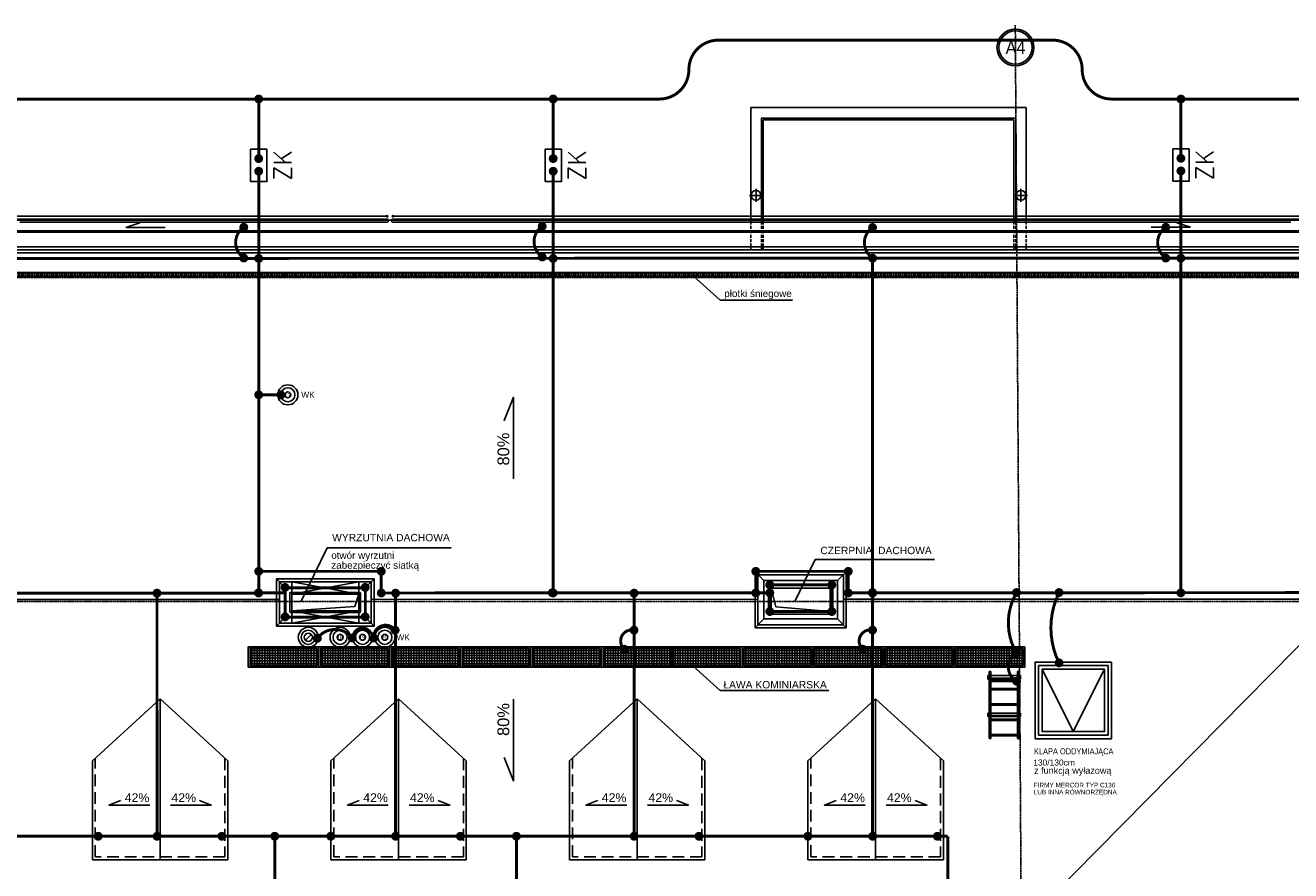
# Model space of a CAD drawing. Header units: inches. Extents: x -145354 to -97635, y 38777 to 78670.
# Tile 198 of 231: x -141200 to -139052, y 77235 to 78670. Entities that reach past the tile are written whole.
import ezdxf
from ezdxf.enums import TextEntityAlignment as Align

# ---------------------------------------------------------------- set-up
doc = ezdxf.new("R2010")
doc.units = ezdxf.units.IN
doc.header["$MEASUREMENT"] = 0
for name, pattern in [('CENTER', [2, 1.25, -0.25, 0.25, -0.25]), ('CONTINUA', [0]), ('DASHED', [0.75, 0.5, -0.25]), ('DASHED2', [0.375, 0.25, -0.125]), ('HIDDEN', [0.375, 0.25, -0.125])]:
    doc.linetypes.add(name, pattern=pattern)
doc.layers.get('0').update_dxf_attribs({"color": 101})
for name, color, linetype in [('CIENKA', 8, 'CONTINUA'), ('E35', 6, 'Continuous'), ('E50', 3, 'Continuous'), ('Ins-kan', 54, 'Continuous'), ('Ins-went', 141, 'Continuous'), ('Ins-went-opis', 141, 'Continuous'), ('Ins-wod', 152, 'Continuous'), ('Ins-wod-opis', 155, 'Continuous'), ('L_CIENKA', 8, 'Continuous'), ('Opis-spadki', 61, 'Continuous'), ('Os-osie glowne', 8, 'CENTER'), ('Os-osie-opis', 8, 'Continuous'), ('piony_K_nr', 240, 'Continuous'), ('Rynny', 134, 'Continuous'), ('Sc-metal', 141, 'Continuous'), ('Sch-opis', 51, 'Continuous'), ('W-idok', 9, 'Continuous')]:
    doc.layers.add(name, color=color, linetype=linetype)
doc.styles.add('arial', font='ARIAL.TTF', dxfattribs={"width": 0.75})
doc.styles.add('dwg_opis duży', font='ARIAL.TTF', dxfattribs={"width": 0.9})
doc.styles.add('ROMANS', font='romans', dxfattribs={"width": 0.85})
doc.styles.add('TYTUL2', font='ARIAL.TTF')
doc.dimstyles.new('CHMIELNA', dxfattribs={"dimscale": 3.5, "dimtxt": 4, "dimasz": 1.5, "dimexe": 3, "dimexo": 0, "dimgap": 1, "dimtad": 1, "dimdec": 1, "dimrnd": 0.5, "dimzin": 12, "dimdsep": 46, "dimtxsty": 'ROMANS', "dimblk": 'DIMTICK', "dimcen": 0.09, "dimse1": 1, "dimse2": 1, "dimclrd": 143, "dimclrt": 53, "dimadec": 0, "dimazin": 0, "dimtfac": 1, "dimtdec": 1, "dimtix": 1, "dimtmove": 2, "dimatfit": 2, "dimldrblk": 'ARCHTICK', "dimfxl": 0, "dimtolj": 1, "dimtzin": 0, "dimarcsym": 0})

# ---------------------------------------------------------------- blocks, each defined once
blk = doc.blocks.new('rura spustowa')
for p, q in [((11.2, 0), (-11.2, 0)), ((0, 11.2), (0, -11.2))]:
    blk.add_line(p, q)
blk.add_circle((0, 0), 8.25)
blk = doc.blocks.new('drr')
at = {"layer": 'L_CIENKA'}
for p, q in [((-1.5, -111.6), (-1.5, 0)), ((1.5, -111.6), (1.5, 0)), ((46.5, -111.6), (46.5, 0)), ((49.5, -111.6), (49.5, 0)), ((-3.6, -10.2), (-3.6, -5.6)), ((-3.6, -5.6), (-1.5, -5.6)), ((-3.6, -10.2), (-3.6, -11.7)), ((-3.6, -10.2), (-1.5, -10.2)), ((-3.6, -11.7), (-1.5, -11.7)), ((1.5, -5.6), (46.5, -5.6)), ((1.5, -10.2), (46.5, -10.2)), ((1.5, -11.7), (46.5, -11.7)), ((1.5, -14), (46.5, -14)), ((1.5, -16), (46.5, -16)), ((51.6, -5.6), (49.5, -5.6)), ((51.6, -10.2), (49.5, -10.2)), ((51.6, -11.7), (49.5, -11.7)), ((51.6, -10.2), (51.6, -5.6)), ((51.6, -10.2), (51.6, -11.7)), ((1.5, -27.8), (46.5, -27.8)), ((1.5, -29.8), (46.5, -29.8)), ((1.5, -53.8), (46.5, -53.8)), ((1.5, -53.8), (46.5, -53.8)), ((1.5, -55.8), (46.5, -55.8)), ((1.5, -55.8), (46.5, -55.8)), ((-3.6, -69.4), (-1.5, -69.4)), ((-3.6, -73.9), (-3.6, -69.4)), ((-3.6, -73.9), (-1.5, -73.9)), ((-3.6, -73.9), (-3.6, -75.5)), ((-3.6, -75.5), (-1.5, -75.5)), ((1.5, -69.4), (46.5, -69.4)), ((1.5, -73.9), (46.5, -73.9)), ((1.5, -75.5), (46.5, -75.5)), ((1.5, -79.9), (46.5, -79.9)), ((1.5, -81.9), (46.5, -81.9)), ((51.6, -69.4), (49.5, -69.4)), ((51.6, -73.9), (49.5, -73.9)), ((51.6, -75.5), (49.5, -75.5)), ((51.6, -73.9), (51.6, -69.4)), ((51.6, -73.9), (51.6, -75.5)), ((1.5, -106), (46.5, -106)), ((1.5, -108), (46.5, -108))]:
    blk.add_line(p, q, dxfattribs=at)
for centre, start, end in [((0, 0), 0, 180), ((48, 0), 0, 180), ((0, -111.6), 180, 0), ((48, -111.6), 180, 0)]:
    blk.add_arc(centre, 1.5, start, end, dxfattribs=at)
blk = doc.blocks.new('spadek_rynna')
at = {"layer": 'Ins-wod-opis'}
for p, q in [((0, 66.6), (0, 0)), ((0, 0), (7.8, 23.3))]:
    blk.add_line(p, q, dxfattribs=at)
blk = doc.blocks.new('DIMTICK')
for p, q in [((-1, 0), (1, 0)), ((0, 1), (0, -1))]:
    blk.add_line(p, q)
at = {"const_width": 0.141}
blk.add_lwpolyline([(0.71, 0.71), (-0.71, -0.71)], dxfattribs=at)
blk = doc.blocks.new('płotek')
at = {"layer": 'CIENKA'}
h = blk.add_hatch(dxfattribs=at)
h.set_pattern_fill('LINE', color=256, angle=90, style=0)
h.set_pattern_definition([(90, (-76858.9865, 40023.877), (-3.175, 2e-16), [])])
h.paths.add_polyline_path([(120, -1), (0, -1), (0, -7), (120, -7)])
for p, q in [((120, 0), (0, 0)), ((0, 0), (0, -7)), ((120, -7), (120, 0)), ((120, -1), (0, -1)), ((0, -7), (120, -7)), ((0, -7), (0, -10)), ((20, -7), (20, -10)), ((40, -7), (40, -10)), ((60, -7), (60, -10)), ((80, -7), (80, -10)), ((100, -7), (100, -10)), ((120, -7), (120, -10))]:
    blk.add_line(p, q, dxfattribs=at)
blk = doc.blocks.new('rura went')
at = {"layer": 'Ins-went'}
blk.add_circle((75787.8, -38957.3), 7, dxfattribs=at)
at = {"layer": 'Sc-metal'}
blk.add_line((75792.8, -38952.4), (75782.9, -38962.3), dxfattribs=at)
blk = doc.blocks.new('SPADKI')
at = {"ltscale": 25}
blk.add_lwpolyline([(0, 0), (0, -70), (-8, -50), (-8, -50)], dxfattribs=at)
at = {"ltscale": 25, "style": 'ROMANS', "width": 0.7}
blk.add_attdef('SP%', text='', height=18, rotation=90, dxfattribs=at).set_placement((-4.9, -24), align=Align.CENTER)
blk = doc.blocks.new('_opis_osi_liczbowy')
blk.add_hatch(color=256).paths.add_polyline_path([(32, 32), (32, 28.8, -1), (32, -28.8), (32, -32, 1)])
for radius in [32, 28.8]:
    blk.add_circle((32, 0), radius)
at = {"style": 'dwg_opis duży', "width": 0.9}
blk.add_attdef('AXNAMEH', text='', height=22.4, rotation=90, dxfattribs=at).set_placement((32, 0), align=Align.MIDDLE_CENTER)

msp = doc.modelspace()

# ---------------------------------------------------------------- hatches: boundary and pattern name
at = {"layer": 'L_CIENKA'}
h = msp.add_hatch(dxfattribs=at)
h.set_pattern_fill('ANSI37', color=256, scale=35, angle=225, style=0)
h.set_pattern_definition([(90, (-31589.2865, -12174.7846), (4.375, 9e-16), []), (360, (-31589.2865, -12174.7846), (9e-16, -4.375), [])])
h.paths.add_polyline_path([(-140818.77, 77583.42), (-140818.77, 77612.42), (-140704.77, 77612.42), (-140704.77, 77583.42), (-140728.77, 77583.42)])
h = msp.add_hatch(dxfattribs=at)
h.set_pattern_fill('ANSI37', color=256, scale=35, angle=225, style=0)
h.set_pattern_definition([(90, (-31469.2865, -12174.7846), (4.375, 9e-16), []), (360, (-31469.2865, -12174.7846), (9e-16, -4.375), [])])
h.paths.add_polyline_path([(-140698.77, 77583.42), (-140698.77, 77612.42), (-140584.77, 77612.42), (-140584.77, 77583.42), (-140608.77, 77583.42)])
h = msp.add_hatch(dxfattribs=at)
h.set_pattern_fill('ANSI37', color=256, scale=35, angle=225, style=0)
h.set_pattern_definition([(90, (-31349.2865, -12174.7846), (4.375, 9e-16), []), (360, (-31349.2865, -12174.7846), (9e-16, -4.375), [])])
h.paths.add_polyline_path([(-140578.77, 77583.42), (-140578.77, 77612.42), (-140464.77, 77612.42), (-140464.77, 77583.42), (-140488.77, 77583.42)])
h = msp.add_hatch(dxfattribs=at)
h.set_pattern_fill('ANSI37', color=256, scale=35, angle=225, style=0)
h.set_pattern_definition([(90, (-31229.2865, -12174.7846), (4.375, 9e-16), []), (360, (-31229.2865, -12174.7846), (9e-16, -4.375), [])])
h.paths.add_polyline_path([(-140458.77, 77583.42), (-140458.77, 77612.42), (-140344.77, 77612.42), (-140344.77, 77583.42), (-140368.77, 77583.42)])
h = msp.add_hatch(dxfattribs=at)
h.set_pattern_fill('ANSI37', color=256, scale=35, angle=225, style=0)
h.set_pattern_definition([(90, (-31109.2865, -12174.7846), (4.375, 9e-16), []), (360, (-31109.2865, -12174.7846), (9e-16, -4.375), [])])
h.paths.add_polyline_path([(-140338.77, 77583.42), (-140338.77, 77612.42), (-140224.77, 77612.42), (-140224.77, 77583.42), (-140248.77, 77583.42)])
h = msp.add_hatch(dxfattribs=at)
h.set_pattern_fill('ANSI37', color=256, scale=35, angle=225, style=0)
h.set_pattern_definition([(90, (-30989.2865, -12174.7846), (4.375, 9e-16), []), (360, (-30989.2865, -12174.7846), (9e-16, -4.375), [])])
h.paths.add_polyline_path([(-140218.77, 77583.42), (-140218.77, 77612.42), (-140104.77, 77612.42), (-140104.77, 77583.42), (-140128.77, 77583.42)])
h = msp.add_hatch(dxfattribs=at)
h.set_pattern_fill('ANSI37', color=256, scale=35, angle=225, style=0)
h.set_pattern_definition([(90, (-30870.7865, -12174.7846), (4.375, 9e-16), []), (360, (-30870.7865, -12174.7846), (9e-16, -4.375), [])])
h.paths.add_polyline_path([(-140100.27, 77583.42), (-140100.27, 77612.42), (-139986.27, 77612.42), (-139986.27, 77583.42), (-140010.27, 77583.42)])
h = msp.add_hatch(dxfattribs=at)
h.set_pattern_fill('ANSI37', color=256, scale=35, angle=225, style=0)
h.set_pattern_definition([(90, (-30750.7865, -12174.7846), (4.375, 9e-16), []), (360, (-30750.7865, -12174.7846), (9e-16, -4.375), [])])
h.paths.add_polyline_path([(-139980.27, 77583.42), (-139980.27, 77612.42), (-139866.27, 77612.42), (-139866.27, 77583.42), (-139890.27, 77583.42)])
h = msp.add_hatch(dxfattribs=at)
h.set_pattern_fill('ANSI37', color=256, scale=35, angle=225, style=0)
h.set_pattern_definition([(90, (-30630.7865, -12174.7846), (4.375, 9e-16), []), (360, (-30630.7865, -12174.7846), (9e-16, -4.375), [])])
h.paths.add_polyline_path([(-139860.27, 77583.42), (-139860.27, 77612.42), (-139746.27, 77612.42), (-139746.27, 77583.42), (-139770.27, 77583.42)])
h = msp.add_hatch(dxfattribs=at)
h.set_pattern_fill('ANSI37', color=256, scale=35, angle=225, style=0)
h.set_pattern_definition([(90, (-30510.7865, -12174.7846), (4.375, 9e-16), []), (360, (-30510.7865, -12174.7846), (9e-16, -4.375), [])])
h.paths.add_polyline_path([(-139740.27, 77583.42), (-139740.27, 77612.42), (-139626.27, 77612.42), (-139626.27, 77583.42), (-139650.27, 77583.42)])
h = msp.add_hatch(dxfattribs=at)
h.set_pattern_fill('ANSI37', color=256, scale=35, angle=225, style=0)
h.set_pattern_definition([(90, (-30390.7865, -12174.7846), (4.375, 9e-16), []), (360, (-30390.7865, -12174.7846), (9e-16, -4.375), [])])
h.paths.add_polyline_path([(-139620.27, 77583.42), (-139620.27, 77612.42), (-139506.27, 77612.42), (-139506.27, 77583.42), (-139530.27, 77583.42)])

# ---------------------------------------------------------------- linework, layer by layer
at = {"layer": 'E35'}
for p, q in [((-142819.88, 78346.29), (-140586.08, 78346.29)), ((-142819.88, 78341.29), (-140586.08, 78341.29)), ((-141209.71, 78336.29), (-140586.08, 78336.29)), ((-140576.08, 78346.29), (-138342.57, 78346.29)), ((-140576.08, 78341.29), (-138342.57, 78341.29)), ((-140576.08, 78336.29), (-139051.78, 78336.29))]:
    msp.add_line(p, q, dxfattribs=at)
for points in [[(-140817.87, 78405.13), (-140790.15, 78405.13), (-140790.15, 78459.95), (-140817.87, 78459.95)], [(-140317.87, 78405.1), (-140290.15, 78405.1), (-140290.15, 78459.92), (-140317.87, 78459.92)], [(-139252.07, 78405.66), (-139224.34, 78405.66), (-139224.34, 78460.48), (-139252.07, 78460.48)]]:
    msp.add_lwpolyline(points, close=True, dxfattribs=at)
for points, const_width in [([(-140806.45, 78441.76, -1), (-140801.65, 78446.56, -1)], 6.79), ([(-140306.45, 78441.73, -1), (-140301.65, 78446.53, -1)], 6.79), ([(-139240.64, 78442.29, -1), (-139235.85, 78447.09, -1)], 6.79), ([(-140806.41, 78420.34, -1), (-140801.61, 78425.14, -1)], 6.79), ([(-140306.41, 78420.31, -1), (-140301.61, 78425.11, -1)], 6.79), ([(-139240.6, 78420.87, -1), (-139235.81, 78425.67, -1)], 6.79), ([(-140587.33, 78346.29, 1), (-140584.83, 78346.29, 1)], 2.5), ([(-140577.33, 78346.29, 1), (-140574.83, 78346.29, 1)], 2.5)]:
    msp.add_lwpolyline(points, format="xyb", close=True, dxfattribs=dict(at, const_width=const_width))
for centre, start, end in [((-140586.08, 78338.79), 270, 90), ((-140576.08, 78338.79), 90, 270)]:
    msp.add_arc(centre, 2.5, start, end, dxfattribs=at)
at = {"layer": 'E50', "linetype": 'HIDDEN', "ltscale": 100, "const_width": 5}
msp.add_lwpolyline([(-143011.89, 78545.29), (-140123.61, 78545.29, 0.4142136), (-140073.61, 78595.29), (-140073.61, 78595.29, -0.4142136), (-140023.61, 78645.29), (-139455.81, 78645.29, -0.4142136), (-139405.81, 78595.29), (-139405.81, 78595.29, 0.4142136), (-139355.81, 78545.29), (-138228.81, 78545.29, -0.4142136), (-138178.81, 78495.29), (-138178.81, 74625.14, -0.4142136), (-138228.81, 74575.14), (-139693.78, 74575.14, -0.4142136), (-139743.78, 74625.14), (-139743.78, 76763.47)], format="xyb", dxfattribs=at)
at = {"layer": 'E50', "const_width": 7.5}
for points in [[(-140804.01, 78549.19, -1), (-140804.01, 78541.69, -1)], [(-140304.01, 78549.16, -1), (-140304.01, 78541.66, -1)], [(-139238.21, 78549.04, -1), (-139238.21, 78541.54, -1)], [(-140804.05, 78447.91, -1), (-140804.05, 78440.41, -1)], [(-140304.05, 78447.88, -1), (-140304.05, 78440.38, -1)], [(-139238.24, 78448.44, -1), (-139238.24, 78440.94, -1)], [(-140804.01, 78426.49, -1), (-140804.01, 78418.99, -1)], [(-140304.01, 78426.46, -1), (-140304.01, 78418.96, -1)], [(-139238.21, 78427.02, -1), (-139238.21, 78419.52, -1)], [(-140326.39, 78329.25, 1), (-140318.89, 78329.25, 1)], [(-140833.11, 78327.61, 1), (-140825.61, 78327.61, 1)], [(-139765.54, 78327.23, 1), (-139758.04, 78327.23, 1)], [(-139267.61, 78327.5, 1), (-139260.11, 78327.5, 1)], [(-140833.11, 78275.36, 1), (-140825.61, 78275.36, 1)], [(-140804.01, 78278.3, 1), (-140804.01, 78270.8, 1)], [(-140326.39, 78277, 1), (-140318.89, 78277, 1)], [(-140304.01, 78278.27, 1), (-140304.01, 78270.77, 1)], [(-139761.79, 78278.73, 1), (-139761.79, 78271.23, 1)], [(-139765.54, 78274.98, 1), (-139758.04, 78274.98, 1)], [(-139267.61, 78275.25, 1), (-139260.11, 78275.25, 1)], [(-139238.21, 78278.83, 1), (-139238.21, 78271.33, 1)], [(-140807.77, 78043.11, -1), (-140800.27, 78043.11, -1)], [(-140770.28, 78043.11, -1), (-140762.78, 78043.11, -1)], [(-140804.04, 77747.11, 1), (-140804.04, 77739.61, 1)], [(-140595.89, 77747.11, 1), (-140595.89, 77739.61, 1)], [(-139959.99, 77747.11, 1), (-139959.99, 77739.61, 1)], [(-139802.95, 77747.11, 1), (-139802.95, 77739.61, 1)], [(-140976.71, 77710.07, 1), (-140976.71, 77702.57, 1)], [(-140808.01, 77706.96, -1), (-140800.51, 77706.96, -1)], [(-140804.05, 77710.3, 1), (-140804.05, 77702.8, 1)], [(-140762.96, 77716.1, -1), (-140755.46, 77716.1, -1)], [(-140626.96, 77716.1, -1), (-140619.46, 77716.1, -1)], [(-140595.89, 77710.37, 1), (-140595.89, 77702.87, 1)], [(-140571.58, 77710.07, 1), (-140571.58, 77702.57, 1)], [(-140309.3, 77706.96, -1), (-140301.8, 77706.96, -1)], [(-140304.05, 77710.49, 1), (-140304.05, 77702.99, 1)], [(-140166.71, 77710.07, 1), (-140166.71, 77702.57, 1)], [(-139959.99, 77710.37, 1), (-139959.99, 77702.87, 1)], [(-139830.91, 77724.05, 1), (-139830.91, 77716.55, 1)], [(-139802.95, 77710.37, 1), (-139802.95, 77702.87, 1)], [(-139761.83, 77711.18, 1), (-139761.83, 77703.68, 1)], [(-139761.71, 77710.07, 1), (-139761.71, 77702.57, 1)], [(-139521.13, 77707.39, -1), (-139513.63, 77707.39, -1)], [(-139448.88, 77707.39, -1), (-139441.38, 77707.39, -1)], [(-139238.24, 77710.57, 1), (-139238.24, 77703.07, 1)], [(-140762.96, 77666.1, -1), (-140755.46, 77666.1, -1)], [(-140626.96, 77666.1, -1), (-140619.46, 77666.1, -1)], [(-139830.91, 77678.89, 1), (-139830.91, 77671.39, 1)], [(-140572.34, 77647.19, 1), (-140572.34, 77639.69, 1)], [(-140166.7, 77647.32, 1), (-140166.7, 77639.82, 1)], [(-139761.7, 77647.38, 1), (-139761.7, 77639.88, 1)], [(-140700.67, 77629.74, 1), (-140708.17, 77629.74, 1)], [(-140645.18, 77634.01, -1), (-140645.18, 77626.51, -1)], [(-140612.51, 77630.3, -1), (-140605.01, 77630.3, -1)], [(-140187.19, 77611.13, -1), (-140179.69, 77611.13, -1)], [(-139782.19, 77611.19, -1), (-139774.69, 77611.19, -1)], [(-139521.07, 77604.65, -1), (-139513.57, 77604.65, -1)], [(-139448.83, 77587.97, -1), (-139441.33, 77587.97, -1)], [(-139521.02, 77556.8, -1), (-139513.52, 77556.8, -1)], [(-141076.57, 77297.33, 1), (-141076.57, 77289.83, 1)], [(-140976.64, 77297.33, 1), (-140976.64, 77289.83, 1)], [(-140866.64, 77297.33, 1), (-140866.64, 77289.83, 1)], [(-140776.79, 77297.33, 1), (-140776.79, 77289.83, 1)], [(-140681.64, 77297.33, 1), (-140681.64, 77289.83, 1)], [(-140571.64, 77297.33, 1), (-140571.64, 77289.83, 1)], [(-140461.64, 77297.33, 1), (-140461.64, 77289.83, 1)], [(-140366.49, 77297.33, 1), (-140366.49, 77289.83, 1)], [(-140166.64, 77297.33, 1), (-140166.64, 77289.83, 1)], [(-140056.64, 77297.33, 1), (-140056.64, 77289.83, 1)], [(-139871.64, 77297.33, 1), (-139871.64, 77289.83, 1)], [(-139761.64, 77297.33, 1), (-139761.64, 77289.83, 1)], [(-139651.64, 77297.33, 1), (-139651.64, 77289.83, 1)]]:
    msp.add_lwpolyline(points, format="xyb", close=True, dxfattribs=at)
at = {"layer": 'E50', "linetype": 'HIDDEN', "ltscale": 100, "const_width": 5}
for points in [[(-140804.01, 78545.29), (-140804.01, 78444.16)], [(-140304.01, 78545.29), (-140304.01, 78444.13)], [(-139238.21, 78545.29), (-139238.21, 78444.69)]]:
    msp.add_lwpolyline(points, dxfattribs=at)
at = {"layer": 'E50', "linetype": 'Continuous', "const_width": 5}
for points in [[(-140804.01, 78277.48), (-140804.01, 78424.5)], [(-140304.01, 78277.45), (-140304.01, 78424.46)], [(-139238.21, 78278.02), (-139238.21, 78425.03)], [(-140766.53, 78043.11), (-140804.02, 78043.11)], [(-140759, 77715.42), (-140759, 77665.42), (-140623, 77665.42), (-140623, 77715.42), (-140759, 77715.42)], [(-140804.26, 77706.96), (-140759, 77706.96)]]:
    msp.add_lwpolyline(points, dxfattribs=at)
at = {"layer": 'E50', "const_width": 5}
for points in [[(-140829.36, 78327.61, 0.5334917), (-140829.36, 78275.71, 2.2183293)], [(-140322.64, 78329.25, 0.5334917), (-140322.64, 78277.35, 2.2183293)], [(-139761.79, 78327.23, 0.5334917), (-139761.79, 78275.33, 2.2183293)], [(-139263.86, 78327.5, 0.5334917), (-139263.86, 78275.6, 2.2183293)], [(-139517.32, 77604.65, -0.270412), (-139517.38, 77707.04, -2.2183293)], [(-139445.08, 77587.97, -0.2325375), (-139445.13, 77707.04, -2.2183293)], [(-140608.76, 77630.3, -0.7588828), (-140572.34, 77643.44, -2.2183293)], [(-140704.42, 77629.74, -0.4959494), (-140645.18, 77630.26, -2.2183293)], [(-140608.76, 77630.3, 0.8067447), (-140645.18, 77630.26, 2.2183293)], [(-140183.44, 77611.13, -0.7586183), (-140166.7, 77643.57, -2.2183293)], [(-139778.44, 77611.19, -0.7586183), (-139761.7, 77643.63, -2.2183293)], [(-139517.27, 77556.8, -0.578716), (-139517.32, 77604.65, -2.2183293)]]:
    msp.add_lwpolyline(points, format="xyb", dxfattribs=at)
for points in [[(-138404.66, 78275.24), (-142756.43, 78274.4)], [(-140804.05, 77706.28), (-140804.01, 78274.55)], [(-140304.05, 77706.25), (-140304.01, 78274.52)], [(-139761.79, 78274.98), (-139761.64, 77293.58)], [(-139238.24, 77706.82), (-139238.21, 78275.08)], [(-140804.04, 77743.36), (-140595.89, 77743.36), (-140595.89, 77706.51)], [(-139959.99, 77743.36), (-139802.95, 77743.36), (-139802.95, 77706.51)], [(-139959.99, 77706.81), (-139959.99, 77743.36)], [(-139936.28, 77720.3), (-139830.91, 77720.3), (-139830.91, 77675.14), (-139936.28, 77675.14), (-139936.28, 77723.97)], [(-141456.36, 77706.3), (-141167.09, 77706.41)], [(-141167.09, 77706.41), (-140804.05, 77706.55)], [(-140976.71, 77706.32), (-140976.64, 77293.58)], [(-140595.89, 77706.62), (-139936.28, 77706.88)], [(-140571.58, 77706.32), (-140571.64, 77293.58)], [(-140166.71, 77706.32), (-140166.64, 77293.58)], [(-139802.95, 77706.93), (-138964.97, 77707.26)], [(-141381.64, 77293.58), (-141176.49, 77293.58)], [(-140976.64, 77293.58), (-141176.49, 77293.58)], [(-140976.64, 77293.58), (-140771.49, 77293.58)], [(-140776.79, 77137.12), (-140776.79, 77293.58)], [(-140571.64, 77293.58), (-140776.79, 77293.58)], [(-140571.64, 77293.58), (-140366.49, 77293.58)], [(-140366.49, 77137.12), (-140366.49, 77293.58)], [(-140166.64, 77293.58), (-140366.49, 77293.58)], [(-140166.64, 77293.58), (-139966.79, 77293.58)], [(-139761.64, 77293.58), (-139966.79, 77293.58)], [(-139761.64, 77293.58), (-139634, 77293.58)], [(-139634, 77138.7), (-139634, 77293.58)]]:
    msp.add_lwpolyline(points, dxfattribs=at)
at = {"layer": 'E50', "const_width": 7.5, "elevation": 2}
for points in [[(-139936.28, 77724.05, 1), (-139936.28, 77716.55, 1)], [(-139936.28, 77710.63, 1), (-139936.28, 77703.13, 1)], [(-139936.28, 77678.89, 1), (-139936.28, 77671.39, 1)]]:
    msp.add_lwpolyline(points, format="xyb", close=True, dxfattribs=at)
at = {"layer": 'Ins-kan'}
for centre in [(-140754.53, 78043.11), (-140665.79, 77631.37), (-140627.79, 77631.37), (-140589.79, 77631.37)]:
    msp.add_circle(centre, 5, dxfattribs=at)
at = {"layer": 'Ins-went'}
for p, q in [((-139933.81, 77715.08, 2), (-139925.81, 77683.08, 2)), ((-140641, 77683.42), (-140634, 77704.42)), ((-140748, 77676.42), (-140641, 77683.42)), ((-139925.81, 77683.08, 2), (-139833.81, 77675.08, 2))]:
    msp.add_line(p, q, dxfattribs=at)
at = {"layer": 'Ins-went', "elevation": 2}
msp.add_lwpolyline([(-139933.81, 77715.08), (-139833.81, 77715.08), (-139833.81, 77675.08), (-139933.81, 77675.08)], close=True, dxfattribs=at)
at = {"layer": 'Ins-went'}
msp.add_lwpolyline([(-140634, 77676.42), (-140748, 77676.42), (-140748, 77704.42), (-140634, 77704.42)], close=True, dxfattribs=at)
at = {"layer": 'L_CIENKA'}
for p, q in [((-140748, 77725.42), (-140748, 77704.42)), ((-140748, 77725.42), (-140634, 77704.42)), ((-140634, 77725.42), (-140748, 77704.42)), ((-140634, 77725.42), (-140634, 77704.42)), ((-140748, 77676.42), (-140748, 77655.42)), ((-140748, 77676.42), (-140634, 77655.42)), ((-140634, 77676.42), (-140748, 77655.42)), ((-140634, 77676.42), (-140634, 77655.42))]:
    msp.add_line(p, q, dxfattribs=at)
for points in [[(-140701.77, 77615.42), (-140791.77, 77615.42), (-140791.77, 77615.42), (-140821.77, 77615.42), (-140821.77, 77615.42), (-140821.77, 77580.42), (-140701.77, 77580.42), (-140701.77, 77615.42)], [(-140704.77, 77612.42), (-140794.77, 77612.42), (-140794.77, 77612.42), (-140818.77, 77612.42), (-140818.77, 77612.42), (-140818.77, 77583.42), (-140704.77, 77583.42), (-140704.77, 77612.42)], [(-140581.77, 77615.42), (-140671.77, 77615.42), (-140671.77, 77615.42), (-140701.77, 77615.42), (-140701.77, 77615.42), (-140701.77, 77580.42), (-140581.77, 77580.42), (-140581.77, 77615.42)], [(-140584.77, 77612.42), (-140674.77, 77612.42), (-140674.77, 77612.42), (-140698.77, 77612.42), (-140698.77, 77612.42), (-140698.77, 77583.42), (-140584.77, 77583.42), (-140584.77, 77612.42)], [(-140461.77, 77615.42), (-140551.77, 77615.42), (-140551.77, 77615.42), (-140581.77, 77615.42), (-140581.77, 77615.42), (-140581.77, 77580.42), (-140461.77, 77580.42), (-140461.77, 77615.42)], [(-140464.77, 77612.42), (-140554.77, 77612.42), (-140554.77, 77612.42), (-140578.77, 77612.42), (-140578.77, 77612.42), (-140578.77, 77583.42), (-140464.77, 77583.42), (-140464.77, 77612.42)], [(-140341.77, 77615.42), (-140431.77, 77615.42), (-140431.77, 77615.42), (-140461.77, 77615.42), (-140461.77, 77615.42), (-140461.77, 77580.42), (-140341.77, 77580.42), (-140341.77, 77615.42)], [(-140344.77, 77612.42), (-140434.77, 77612.42), (-140434.77, 77612.42), (-140458.77, 77612.42), (-140458.77, 77612.42), (-140458.77, 77583.42), (-140344.77, 77583.42), (-140344.77, 77612.42)], [(-140221.77, 77615.42), (-140311.77, 77615.42), (-140311.77, 77615.42), (-140341.77, 77615.42), (-140341.77, 77615.42), (-140341.77, 77580.42), (-140221.77, 77580.42), (-140221.77, 77615.42)], [(-140224.77, 77612.42), (-140314.77, 77612.42), (-140314.77, 77612.42), (-140338.77, 77612.42), (-140338.77, 77612.42), (-140338.77, 77583.42), (-140224.77, 77583.42), (-140224.77, 77612.42)], [(-140101.77, 77615.42), (-140191.77, 77615.42), (-140191.77, 77615.42), (-140221.77, 77615.42), (-140221.77, 77615.42), (-140221.77, 77580.42), (-140101.77, 77580.42), (-140101.77, 77615.42)], [(-140104.77, 77612.42), (-140194.77, 77612.42), (-140194.77, 77612.42), (-140218.77, 77612.42), (-140218.77, 77612.42), (-140218.77, 77583.42), (-140104.77, 77583.42), (-140104.77, 77612.42)], [(-139983.27, 77615.42), (-140073.27, 77615.42), (-140073.27, 77615.42), (-140103.27, 77615.42), (-140103.27, 77615.42), (-140103.27, 77580.42), (-139983.27, 77580.42), (-139983.27, 77615.42)], [(-139986.27, 77612.42), (-140076.27, 77612.42), (-140076.27, 77612.42), (-140100.27, 77612.42), (-140100.27, 77612.42), (-140100.27, 77583.42), (-139986.27, 77583.42), (-139986.27, 77612.42)], [(-139863.27, 77615.42), (-139953.27, 77615.42), (-139953.27, 77615.42), (-139983.27, 77615.42), (-139983.27, 77615.42), (-139983.27, 77580.42), (-139863.27, 77580.42), (-139863.27, 77615.42)], [(-139866.27, 77612.42), (-139956.27, 77612.42), (-139956.27, 77612.42), (-139980.27, 77612.42), (-139980.27, 77612.42), (-139980.27, 77583.42), (-139866.27, 77583.42), (-139866.27, 77612.42)], [(-139743.27, 77615.42), (-139833.27, 77615.42), (-139833.27, 77615.42), (-139863.27, 77615.42), (-139863.27, 77615.42), (-139863.27, 77580.42), (-139743.27, 77580.42), (-139743.27, 77615.42)], [(-139746.27, 77612.42), (-139836.27, 77612.42), (-139836.27, 77612.42), (-139860.27, 77612.42), (-139860.27, 77612.42), (-139860.27, 77583.42), (-139746.27, 77583.42), (-139746.27, 77612.42)], [(-139623.27, 77615.42), (-139713.27, 77615.42), (-139713.27, 77615.42), (-139743.27, 77615.42), (-139743.27, 77615.42), (-139743.27, 77580.42), (-139623.27, 77580.42), (-139623.27, 77615.42)], [(-139626.27, 77612.42), (-139716.27, 77612.42), (-139716.27, 77612.42), (-139740.27, 77612.42), (-139740.27, 77612.42), (-139740.27, 77583.42), (-139626.27, 77583.42), (-139626.27, 77612.42)], [(-139503.27, 77615.42), (-139593.27, 77615.42), (-139593.27, 77615.42), (-139623.27, 77615.42), (-139623.27, 77615.42), (-139623.27, 77580.42), (-139503.27, 77580.42), (-139503.27, 77615.42)], [(-139506.27, 77612.42), (-139596.27, 77612.42), (-139596.27, 77612.42), (-139620.27, 77612.42), (-139620.27, 77612.42), (-139620.27, 77583.42), (-139506.27, 77583.42), (-139506.27, 77612.42)]]:
    msp.add_lwpolyline(points, close=True, dxfattribs=at)
for centre, radius in [((-140754.53, 78043.11), 17), ((-140754.53, 78043.11), 12), ((-140719.79, 77631.37), 17), ((-140719.79, 77631.37), 12), ((-140665.79, 77631.37), 17), ((-140665.79, 77631.37), 12), ((-140627.79, 77631.37), 17), ((-140627.79, 77631.37), 12), ((-140589.79, 77631.37), 17), ((-140589.79, 77631.37), 12)]:
    msp.add_circle(centre, radius, dxfattribs=at)
at = {"layer": 'Os-osie glowne'}
for p, q in [((-139491.62, 74509), (-139519.42, 78670.48)), ((-139491.76, 74529), (-139518.96, 78601.42))]:
    msp.add_line(p, q, dxfattribs=at)
for points in [[(-143172.52, 78242.42), (-137984, 78242.42)], [(-143172.52, 78242.42), (-137984, 78242.42)], [(-143172.52, 77692.42), (-137984, 77692.42)], [(-143172.52, 77692.42), (-137984, 77692.42)]]:
    msp.add_lwpolyline(points, dxfattribs=at)
at = {"layer": 'Rynny'}
for p, q in [((-139500.67, 78530.77), (-139968.47, 78530.77)), ((-139968.47, 78530.77), (-139968.47, 78337.42)), ((-139500.67, 78337.42), (-139500.67, 78530.77))]:
    msp.add_line(p, q, dxfattribs=at)
at = {"layer": 'Rynny', "linetype": 'DASHED2', "ltscale": 20}
for p, q in [((-139968.47, 78337.42), (-139968.47, 78289.42)), ((-139950.46, 78337.42), (-139950.46, 78289.42)), ((-139518.63, 78337.42), (-139518.63, 78289.42)), ((-139500.67, 78337.42), (-139500.67, 78289.42))]:
    msp.add_line(p, q, dxfattribs=at)
at = {"layer": 'Rynny'}
msp.add_lwpolyline([(-139518.67, 78337.42), (-139518.67, 78512.77), (-139950.47, 78512.77), (-139950.47, 78337.42)], dxfattribs=at)
at = {"layer": 'Sch-opis'}
for p, q in [((-140731.68, 77693.01), (-140688.06, 77783.41)), ((-140688.06, 77783.41), (-140477.44, 77783.41)), ((-139893.54, 77692.17), (-139859.16, 77763.42)), ((-139859.16, 77763.42), (-139656.55, 77763.42))]:
    msp.add_line(p, q, dxfattribs=at)
at = {"layer": 'W-idok', "linetype": 'DASHED2', "ltscale": 20}
for p, q in [((-139947.47, 78337.42), (-139947.47, 78289.42)), ((-139521.67, 78337.42), (-139521.67, 78289.42))]:
    msp.add_line(p, q, dxfattribs=at)
at = {"layer": 'W-idok', "ltscale": 100}
for p, q in [((-139575.35, 77072.38), (-138345.26, 78319.42)), ((-142167.98, 77694.94), (-140769, 77695.57)), ((-140613, 77695.64), (-139956.31, 77695.94)), ((-139811.31, 77696), (-138959.82, 77696.39))]:
    msp.add_line(p, q, dxfattribs=at)
at = {"layer": 'W-idok'}
for p, q in [((-139961.31, 77742.58, 2), (-139946.31, 77727.58, 2)), ((-139821.31, 77727.58, 2), (-139806.31, 77742.58, 2)), ((-140774, 77730.42), (-140759, 77715.42)), ((-140623, 77715.42), (-140608, 77730.42)), ((-140759, 77665.42), (-140774, 77650.42)), ((-140623, 77665.42), (-140608, 77650.42)), ((-139946.31, 77662.58, 2), (-139961.31, 77647.58, 2)), ((-139821.31, 77662.58, 2), (-139806.31, 77647.58, 2))]:
    msp.add_line(p, q, dxfattribs=at)
at = {"layer": 'W-idok', "linetype": 'Continuous', "ltscale": 40}
for p in [(-139473.86, 77577.27), (-139367.86, 77577.27)]:
    msp.add_line(p, (-139420.86, 77471.27), dxfattribs=at)
at = {"layer": 'W-idok', "ltscale": 70}
for p, q in [((-141086.5, 77421.43), (-140971.5, 77527.19)), ((-140971.5, 77253.43), (-140971.5, 77527.19)), ((-140856.5, 77421.43), (-140971.5, 77527.19)), ((-140681.5, 77421.43), (-140566.5, 77527.19)), ((-140566.5, 77253.43), (-140566.5, 77527.19)), ((-140451.5, 77421.43), (-140566.5, 77527.19)), ((-140276.5, 77421.43), (-140161.5, 77527.19)), ((-140161.5, 77253.43), (-140161.5, 77527.19)), ((-140046.5, 77421.43), (-140161.5, 77527.19)), ((-139871.5, 77421.43), (-139756.5, 77527.19)), ((-139756.5, 77253.43), (-139756.5, 77527.19)), ((-139641.5, 77421.43), (-139756.5, 77527.19)), ((-141086.5, 77253.43), (-141086.5, 77421.43)), ((-140856.5, 77421.43), (-140856.5, 77253.43)), ((-140681.5, 77253.43), (-140681.5, 77421.43)), ((-140451.5, 77421.43), (-140451.5, 77253.43)), ((-140276.5, 77253.43), (-140276.5, 77421.43)), ((-140046.5, 77421.43), (-140046.5, 77253.43)), ((-139871.5, 77253.43), (-139871.5, 77421.43)), ((-139641.5, 77421.43), (-139641.5, 77253.43)), ((-140856.5, 77253.43), (-141086.5, 77253.43)), ((-140451.5, 77253.43), (-140681.5, 77253.43)), ((-140046.5, 77253.43), (-140276.5, 77253.43)), ((-139641.5, 77253.43), (-139871.5, 77253.43))]:
    msp.add_line(p, q, dxfattribs=at)
at = {"layer": 'W-idok', "linetype": 'DASHED2', "ltscale": 80}
for p, q in [((-141081.5, 77258.43), (-141081.5, 77426.02)), ((-140861.5, 77426.02), (-140861.5, 77258.43)), ((-140676.5, 77258.43), (-140676.5, 77426.02)), ((-140456.5, 77426.02), (-140456.5, 77258.43)), ((-140271.5, 77258.43), (-140271.5, 77426.02)), ((-140051.5, 77426.02), (-140051.5, 77258.43)), ((-139866.5, 77258.43), (-139866.5, 77426.02)), ((-139646.5, 77426.02), (-139646.5, 77258.43)), ((-140861.5, 77258.43), (-141081.5, 77258.43)), ((-140456.5, 77258.43), (-140676.5, 77258.43)), ((-140051.5, 77258.43), (-140271.5, 77258.43)), ((-139646.5, 77258.43), (-139866.5, 77258.43))]:
    msp.add_line(p, q, dxfattribs=at)
at = {"layer": 'W-idok'}
for points in [[(-139521.67, 78509.77), (-139947.47, 78509.77), (-139947.47, 78337.42)], [(-139521.67, 78337.42), (-139521.67, 78509.77)]]:
    msp.add_lwpolyline(points, dxfattribs=at)
for points in [[(-141509.38, 77050.92), (-139595.38, 77052.77), (-139597.84, 74707.85), (-138305.09, 74706.49), (-138325.13, 78339.42), (-142827.29, 78339.42), (-142803.04, 74709.67), (-141507.12, 74710.92)], [(-141527.4, 77068.9), (-139577.36, 77070.79), (-139579.82, 74725.83), (-138323.19, 74724.5), (-138343.03, 78321.42), (-142809.17, 78321.42), (-142785.16, 74727.69), (-141525.13, 74728.9)], [(-141529.4, 77070.9), (-139575.35, 77072.79), (-139577.82, 74727.83), (-138325.2, 74726.51), (-138345.02, 78319.42), (-142807.15, 78319.42), (-142783.17, 74729.69), (-141527.13, 74730.9)], [(-141554.43, 77095.88), (-139550.33, 77097.82), (-139552.79, 74752.8), (-138350.34, 74751.53), (-138369.88, 78294.42), (-142781.98, 78294.42), (-142758.34, 74754.71), (-141552.16, 74755.88)], [(-140608, 77650.42), (-140774, 77650.42), (-140774, 77730.42), (-140608, 77730.42)], [(-140623, 77665.42), (-140759, 77665.42), (-140759, 77715.42), (-140623, 77715.42)]]:
    msp.add_lwpolyline(points, close=True, dxfattribs=at)
at = {"layer": 'W-idok', "linetype": 'DASHED2'}
msp.add_lwpolyline([(-141559.43, 77100.87), (-139545.32, 77102.82), (-139547.79, 74757.79), (-138355.36, 74756.54), (-138374.85, 78289.42), (-142776.95, 78289.42), (-142753.37, 74759.72), (-141557.16, 74760.87)], close=True, dxfattribs=at)
msp.add_lwpolyline([(-141564.43, 77105.87), (-139540.32, 77107.83), (-139542.78, 74762.79), (-138360.39, 74761.54), (-138379.83, 78284.42), (-142771.92, 78284.42), (-142748.4, 74764.72), (-141562.17, 74765.87), (-141564.44, 77105.87)], dxfattribs=at)
at = {"layer": 'W-idok', "elevation": 2}
for points in [[(-139961.31, 77742.58), (-139806.31, 77742.58), (-139806.31, 77647.58), (-139961.31, 77647.58)], [(-139946.31, 77727.58), (-139821.31, 77727.58), (-139821.31, 77662.58), (-139946.31, 77662.58)]]:
    msp.add_lwpolyline(points, close=True, dxfattribs=at)
at = {"layer": 'W-idok', "linetype": 'DASHED', "ltscale": 0.5, "elevation": 2}
for points in [[(-139956.31, 77737.58), (-139811.31, 77737.58), (-139811.31, 77652.58), (-139956.31, 77652.58)], [(-139938.31, 77719.58), (-139829.31, 77719.58), (-139829.31, 77670.58), (-139938.31, 77670.58)]]:
    msp.add_lwpolyline(points, close=True, dxfattribs=at)
at = {"layer": 'W-idok', "linetype": 'DASHED', "ltscale": 0.5}
for points in [[(-140613, 77655.42), (-140769, 77655.42), (-140769, 77725.42), (-140613, 77725.42)], [(-140631, 77673.42), (-140751, 77673.42), (-140751, 77707.42), (-140631, 77707.42)]]:
    msp.add_lwpolyline(points, close=True, dxfattribs=at)
at = {"layer": 'W-idok', "linetype": 'Continuous', "ltscale": 40}
for points in [[(-139355.86, 77589.27), (-139485.86, 77589.27), (-139485.86, 77459.27), (-139355.86, 77459.27)], [(-139361.86, 77583.27), (-139479.86, 77583.27), (-139479.86, 77465.27), (-139361.86, 77465.27)], [(-139367.86, 77577.27), (-139473.86, 77577.27), (-139473.86, 77471.27), (-139367.86, 77471.27)]]:
    msp.add_lwpolyline(points, close=True, dxfattribs=at)

# ---------------------------------------------------------------- block references
at = {"xscale": -1, "rotation": 270}
msp.add_blockref('spadek_rynna', (-141029.36, 78327.16), dxfattribs=at)
at = {"rotation": 90}
msp.add_blockref('spadek_rynna', (-139221.85, 78327.58), dxfattribs=at)
at = {"xscale": -1}
for p in [(-141120.73, 78250.94), (-141000.73, 78250.94), (-140880.73, 78250.94), (-140760.73, 78250.94), (-140640.73, 78250.94), (-140520.73, 78250.94), (-140400.73, 78250.94), (-140280.73, 78250.94), (-140160.73, 78250.94), (-140040.73, 78250.94), (-139920.73, 78250.94), (-139800.73, 78250.94), (-139680.73, 78250.94), (-139560.73, 78250.94), (-139440.73, 78250.94), (-139320.73, 78250.94), (-139200.73, 78250.94), (-139080.73, 78250.94), (-138960.73, 78250.94)]:
    msp.add_blockref('płotek', p, dxfattribs=at)
msp.add_blockref('drr', (-139562.36, 77572.24))
at = {"layer": 'Ins-went'}
msp.add_blockref('rura went', (-216507.63, 116588.69), dxfattribs=at)
at = {"layer": 'Ins-wod'}
for p in [(-139959.63, 78381.7), (-139509.84, 78381.7)]:
    msp.add_blockref('rura spustowa', p, dxfattribs=at)
at = {"layer": 'Opis-spadki'}
for p, xscale, yscale, zscale, rotation in [((-140371.48, 77900.27), -1.981212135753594, 1.981212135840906, 1.981212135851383, 180), ((-140989.15, 77346.41), 0.9906060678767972, 0.9906060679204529, 0.9906060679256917, 270), ((-140953.84, 77346.41), -0.9906060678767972, 0.9906060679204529, 0.9906060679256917, 90), ((-140584.15, 77346.41), 0.9906060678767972, 0.9906060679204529, 0.9906060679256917, 270), ((-140548.84, 77346.41), -0.9906060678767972, 0.9906060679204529, 0.9906060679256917, 90), ((-140179.15, 77346.41), 0.9906060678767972, 0.9906060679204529, 0.9906060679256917, 270), ((-140143.84, 77346.41), -0.9906060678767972, 0.9906060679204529, 0.9906060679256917, 90), ((-139774.15, 77346.41), 0.9906060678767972, 0.9906060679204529, 0.9906060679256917, 270), ((-139738.84, 77346.41), -0.9906060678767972, 0.9906060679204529, 0.9906060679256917, 90)]:
    msp.add_blockref('SPADKI', p, dxfattribs=dict(at, xscale=xscale, yscale=yscale, zscale=zscale, rotation=rotation))
at = {"layer": 'Opis-spadki', "xscale": 1.981212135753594, "yscale": 1.981212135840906, "zscale": 1.981212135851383}
msp.add_blockref('SPADKI', (-140371.48, 77526.36), dxfattribs=at)
at = {"layer": 'Os-osie-opis'}
ref = msp.add_blockref('_opis_osi_liczbowy', (-139519.1, 78601.42), dxfattribs=dict(at, xscale=-0.9799999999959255, yscale=0.9799999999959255, zscale=0.9799999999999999, rotation=270))
ref.add_attrib('AXNAMEH', 'A4', dxfattribs={"layer": '0', "height": 21.952, "style": 'dwg_opis duży', "width": 0.9}).set_placement((-139518.95, 78632.76), align=Align.MIDDLE_CENTER)

# ---------------------------------------------------------------- texts
at = {"layer": 'E50', "linetype": 'Continuous', "style": 'ROMANS'}
for p in [(-140748.61, 78406.46), (-140248.61, 78406.43), (-139182.8, 78407)]:
    msp.add_text('ZK', height=30, rotation=90, dxfattribs=at).set_placement(p)
at = {"layer": 'Ins-went-opis', "style": 'TYTUL2'}
for p in [(-140731.81, 78038.07), (-140570.3, 77626.32)]:
    msp.add_text('WK', height=10.212, dxfattribs=at).set_placement(p)
at = {"layer": 'Opis-spadki'}
for s, height, style, p in [('płotki śniegowe', 12, 'TYTUL2', (-140013.53, 78209.2)), ('WYRZUTNIA DACHOWA', 12.5, 'TYTUL2', (-140679.3, 77794.47)), ('otwór wyrzutni ', 12, 'arial', (-140680.88, 77764.51)), ('CZERPNIA  DACHOWA', 12.5, 'TYTUL2', (-139850.41, 77772.57)), ('zabezpieczyć siatką', 12, 'arial', (-140680.88, 77747.72)), ('ŁAWA KOMINIARSKA', 12.5, 'TYTUL2', (-140015.06, 77544.64)), ('130/130cm', 10.212, 'TYTUL2', (-139488.88, 77413.67)), ('z funkcją wyłazową', 11, 'TYTUL2', (-139487.62, 77399.63)), ('FIRMY MERCOR TYP C130', 7.8, 'TYTUL2', (-139488.09, 77376.61)), ('LUB INNA RÓWNORZĘDNA', 7.8, 'TYTUL2', (-139488.09, 77364.63)), ('42%%%', 15, 'TYTUL2', (-141031.59, 77351.56)), ('42%%%', 15, 'TYTUL2', (-140952.32, 77351.56)), ('42%%%', 15, 'TYTUL2', (-140626.59, 77351.56)), ('42%%%', 15, 'TYTUL2', (-140547.32, 77351.56)), ('42%%%', 15, 'TYTUL2', (-140221.59, 77351.56)), ('42%%%', 15, 'TYTUL2', (-140142.32, 77351.56)), ('42%%%', 15, 'TYTUL2', (-139816.59, 77351.56)), ('42%%%', 15, 'TYTUL2', (-139737.32, 77351.56))]:
    msp.add_text(s, height=height, dxfattribs=dict(at, style=style)).set_placement(p)
at = {"layer": 'Opis-spadki', "style": 'TYTUL2'}
for p in [(-140378.62, 77915.24), (-140378.62, 77456.06)]:
    msp.add_text(' 80%%%', height=20, rotation=90, dxfattribs=at).set_placement(p)
at = {"layer": 'Opis-spadki', "style": 'TYTUL2', "width": 0.9}
msp.add_text('KLAPA ODDYMIAJĄCA', height=10, dxfattribs=at).set_placement((-139487.62, 77432.82))
at = {"layer": 'piony_K_nr', "style": 'TYTUL2'}
for s, p in [('17', (-140760.62, 78039.06, -76.7)), ('18', (-140671.77, 77627.84, -76.7)), ('19', (-140633.77, 77627.84, -76.7)), ('20', (-140595.77, 77627.84, -76.7))]:
    msp.add_text(s, height=7, dxfattribs=at).set_placement(p)

# ---------------------------------------------------------------- leaders
at = {"layer": 'Sch-opis'}
for points in [[(-140066.18, 78245), (-140020.72, 78203.74), (-139897.8, 78203.74)], [(-140066.18, 77582.52), (-140020.72, 77541.25), (-139835.94, 77541.25)]]:
    msp.add_leader(points, dimstyle='CHMIELNA', override={"dimasz": 4, "dimgap": 1, "dimtad": 0}, dxfattribs=at)

doc.saveas('drawing.dxf')
